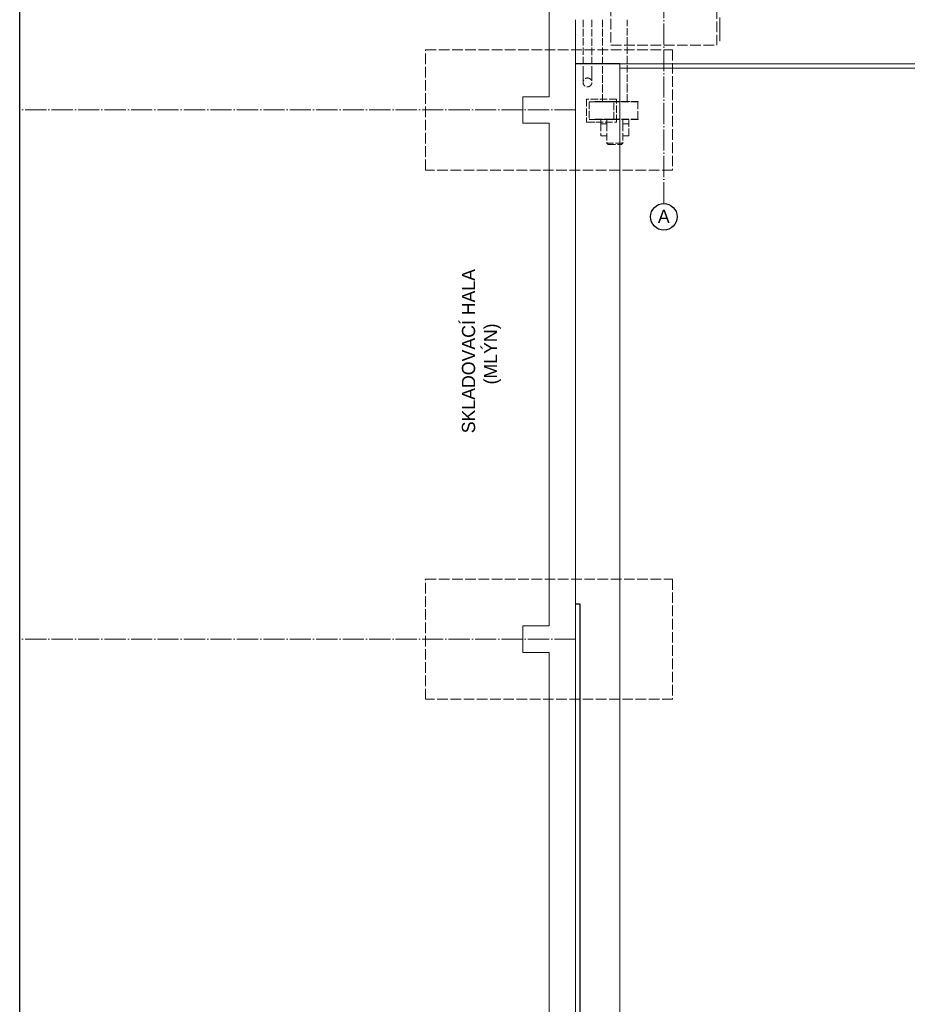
# Model space of a CAD drawing. Header units: millimetres. Extents: x -300186 to 535068, y -28581 to 763298.
# Tile 251 of 256: x -4270 to 5796, y 184109 to 195271. Entities that reach past the tile are written whole.
import ezdxf
from ezdxf.enums import TextEntityAlignment as Align

# ---------------------------------------------------------------- set-up
doc = ezdxf.new("R2010")
doc.units = ezdxf.units.MM
doc.header["$LTSCALE"] = 10
doc.linetypes.add('ACAD_ISO02W100', pattern=[15, 12, -3])
doc.linetypes.add('ACAD_ISO04W100', pattern=[30, 24, -3, 0, -3])
for name, color, linetype, lineweight in [('CKPLYN_POTRUBI_NADZ', 7, 'PLYN_POTRUBI_NADZ', 25), ('koty', 6, 'Continuous', 9), ('NS_tenka', 252, 'Continuous', 18), ('NS_tlusta', 252, 'Continuous', 18), ('tenka', 6, 'Continuous', 9), ('text', 6, 'Continuous', 9), ('tlusta', 252, 'Continuous', 15), ('velmi_tlusta', 252, 'Continuous', 18)]:
    doc.layers.add(name, color=color, linetype=linetype, lineweight=lineweight)
doc.layers.add('netisk', color=30, linetype='Continuous', plot=False)
doc.layers.add('popisky', color=6, linetype='Continuous')
doc.styles.add('laplan N', font='txt')
doc.linetypes.add('PLYN_POTRUBI_NADZ', pattern='A,10,-15,[111,CADKON.SHX,S=5,R=0,X=0,Y=0],-50,10,-10', length=95)

# ---------------------------------------------------------------- blocks, each defined once
blk = doc.blocks.new('A$C12ac11e3')
at = {"layer": 'NS_tenka', "linetype": 'ACAD_ISO02W100', "ltscale": 0.7}
for p, q in [((-11436.72060593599, 8869.733710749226), (-11436.72060593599, 8259.015707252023)), ((-11336.72060593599, 8259.015707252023), (-11336.72060593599, 8869.733710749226)), ((-11216.36757884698, 8869.733710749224), (-11216.36757884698, 8061.232381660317)), ((-10936.36757884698, 8061.232381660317), (-10936.36757884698, 8869.733710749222)), ((-11436.72060593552, 8259.015707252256), (-11436.72060593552, 8159.015707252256)), ((-11336.72060593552, 8259.015707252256), (-11336.72060593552, 8159.015707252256)), ((-11056.36757884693, 7969.732381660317), (-11396.36757884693, 7969.732381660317)), ((-11396.36757884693, 7969.732381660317), (-11396.36757884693, 7709.732381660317)), ((-11086.36757884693, 7939.732381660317), (-11366.36757884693, 7939.732381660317)), ((-11366.36757884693, 7939.732381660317), (-11366.36757884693, 7739.732381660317)), ((-11306.36757884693, 7969.732381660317), (-11301.36757884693, 7969.732381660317)), ((-11301.36757884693, 7941.232381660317), (-11106.36757884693, 7941.232381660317)), ((-11301.36757884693, 7938.232381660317), (-11106.36757884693, 7938.232381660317)), ((-10812.36757884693, 7941.232381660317), (-11106.36757884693, 7941.232381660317)), ((-10812.36757884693, 7938.232381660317), (-11106.36757884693, 7938.232381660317)), ((-11086.36757884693, 7739.732381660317), (-11086.36757884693, 7939.732381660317)), ((-11056.36757884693, 7709.732381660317), (-11056.36757884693, 7969.732381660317)), ((-10816.36757884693, 7938.232381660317), (-10816.36757884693, 7741.232381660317)), ((-10812.36757884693, 7938.232381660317), (-10812.36757884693, 7941.232381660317)), ((-11396.36757884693, 7709.732381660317), (-11056.36757884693, 7709.732381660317)), ((-11366.36757884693, 7739.732381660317), (-11086.36757884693, 7739.732381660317)), ((-11306.36757884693, 7709.732381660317), (-11301.36757884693, 7709.732381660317)), ((-11301.36757884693, 7741.232381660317), (-11106.36757884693, 7741.232381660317)), ((-11301.36757884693, 7738.232381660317), (-11106.36757884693, 7738.232381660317)), ((-11236.36757884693, 7738.232381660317), (-11236.36757884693, 7689.732381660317)), ((-11166.36757884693, 7738.232381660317), (-11166.36757884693, 7689.732381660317)), ((-10812.36757884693, 7741.232381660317), (-11106.36757884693, 7741.232381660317)), ((-10812.36757884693, 7738.232381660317), (-11106.36757884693, 7738.232381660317)), ((-10986.36757884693, 7689.732381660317), (-10986.36757884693, 7738.232381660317)), ((-10916.36757884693, 7689.732381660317), (-10916.36757884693, 7738.232381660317)), ((-10812.36757884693, 7741.232381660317), (-10812.36757884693, 7738.232381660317)), ((-11236.36757884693, 7689.732381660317), (-11166.36757884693, 7689.732381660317)), ((-11236.36757884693, 7689.732381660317), (-11236.36757884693, 7551.732381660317)), ((-11166.36757884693, 7689.732381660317), (-11166.36757884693, 7469.732381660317)), ((-10986.36757884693, 7689.732381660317), (-10916.36757884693, 7689.732381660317)), ((-10986.36757884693, 7689.732381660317), (-10986.36757884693, 7469.732381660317)), ((-10916.36757884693, 7551.732381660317), (-10916.36757884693, 7689.732381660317)), ((-11236.36757884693, 7551.732381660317), (-11166.36757884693, 7551.732381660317)), ((-10986.36757884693, 7551.732381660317), (-10916.36757884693, 7551.732381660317)), ((-10986.36757884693, 7469.732381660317), (-11166.36757884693, 7469.732381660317)), ((-11151.36757884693, 7454.732381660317), (-11166.36757884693, 7469.732381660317)), ((-11151.36757884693, 7454.732381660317), (-11001.36757884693, 7454.732381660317)), ((-11001.36757884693, 7454.732381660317), (-10986.36757884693, 7469.732381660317))]:
    blk.add_line(p, q, dxfattribs=at)
for points in [[(-11216.36757884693, 7941.232381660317), (-11216.36757884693, 8061.232381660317)], [(-10936.36757884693, 7941.232381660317), (-10936.36757884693, 8061.232381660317)], [(-11216.36757884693, 7941.232381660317), (-11246.36757884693, 7941.232381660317)], [(-11216.36757884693, 7941.232381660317), (-10936.36757884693, 7941.232381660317)], [(-10936.36757884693, 7941.232381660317), (-10906.36757884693, 7941.232381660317)]]:
    blk.add_lwpolyline(points, dxfattribs=at)
blk.add_circle((-11386.72060593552, 8159.015707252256), 50, dxfattribs=at)
blk = doc.blocks.new('skelet')
at = {"layer": 'popisky', "linetype": 'ByBlock'}
blk.add_circle((-2.328306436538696e-12, 0), 3.019916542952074, dxfattribs=at)
at = {"layer": 'popisky', "linetype": 'ByBlock', "style": 'laplan N'}
blk.add_attdef('OZNACENI', text='', height=3, dxfattribs=at).set_placement((-2.332853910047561e-12, 0.09821152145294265), align=Align.MIDDLE_CENTER)
blk = doc.blocks.new('podklad')
at = {"layer": 'koty', "color": 252}
blk.add_line((128657.4938202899, 456950.6968243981), (128657.4938202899, 456681.3129036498), dxfattribs=at)
at = {"layer": 'netisk', "color": 252}
for p, q in [((120715.8606986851, 444824.9508708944), (120715.8606986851, 479902.7214163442)), ((127520.1251094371, 456425.6968243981), (127020.1251094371, 456425.6968243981))]:
    blk.add_line(p, q, dxfattribs=at)
at = {"layer": 'NS_tenka', "color": 252}
for p, q in [((127520.1251094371, 456425.6968243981), (136700.6304141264, 456425.6968243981)), ((127520.1251094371, 456375.6968243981), (136650.6304141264, 456375.6968243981))]:
    blk.add_line(p, q, dxfattribs=at)
at = {"layer": 'NS_tlusta', "color": 252, "linetype": 'ACAD_ISO02W100'}
blk.add_lwpolyline([(127420.125109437, 456635.6968243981), (128620.125109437, 456635.6968243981), (128620.125109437, 457835.6968243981), (127420.125109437, 457835.6968243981)], close=True, dxfattribs=at)
at = {"layer": 'tenka', "color": 252}
blk.add_line((127520.1251094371, 456425.6968243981), (127520.1251094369, 439317.0526966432), dxfattribs=at)
at = {"layer": 'tlusta', "color": 252, "linetype": 'ACAD_ISO04W100'}
for p, q in [((128020.125109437, 454842.3057100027), (128020.125109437, 467769.7877345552)), ((127020.125109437, 455902.7214163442), (120715.8606986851, 455902.7214163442)), ((127020.125109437, 449902.7214163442), (120715.8606986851, 449902.7214163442))]:
    blk.add_line(p, q, dxfattribs=at)
at = {"layer": 'tlusta', "color": 252, "linetype": 'ACAD_ISO02W100'}
for points in [[(128120.7808839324, 455221.5077622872), (125319.4693349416, 455221.5077622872), (125319.4693349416, 456583.9350704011), (128120.7808839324, 456583.9350704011)], [(128120.7808839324, 449221.5077622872), (125319.4693349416, 449221.5077622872), (125319.4693349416, 450583.9350704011), (128120.7808839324, 450583.9350704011)]]:
    blk.add_lwpolyline(points, close=True, dxfattribs=at)
at = {"layer": 'velmi_tlusta', "color": 252}
for p, q in [((126720.125109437, 461752.7214163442), (126720.125109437, 456052.7214163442)), ((127020.1251094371, 456925.6968243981), (127020.1251094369, 439317.0526966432)), ((126720.125109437, 455752.7214163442), (126720.125109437, 450052.7214163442)), ((126720.125109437, 449752.7214163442), (126720.125109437, 439317.0526966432))]:
    blk.add_line(p, q, dxfattribs=at)
for points in [[(126720.125109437, 456052.7214163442), (126420.125109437, 456052.7214163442), (126420.125109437, 455752.7214163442), (126720.125109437, 455752.7214163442)], [(126720.125109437, 450052.7214163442), (126420.125109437, 450052.7214163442), (126420.125109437, 449752.7214163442), (126720.125109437, 449752.7214163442)]]:
    blk.add_lwpolyline(points, dxfattribs=at)
at = {"layer": 'koty', "color": 252}
blk.add_blockref('A$C12ac11e3', (138541.3278919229, 448055.9631136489), dxfattribs=at)
at = {"layer": 'tlusta', "color": 252, "xscale": 50, "yscale": 50, "zscale": 50}
blk.add_blockref('skelet', (128020.1251094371, 454691.3098828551), dxfattribs=at).add_auto_attribs({'OZNACENI': 'A'})
at = {"layer": 'text', "color": 252, "insert": (125730.5723131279, 450356.9059830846), "char_height": 150, "attachment_point": 1, "rotation": 90, "style": 'laplan N'}
blk.add_mtext_dynamic_manual_height_columns('\\pi1880.72915;SKLADOVACÍ HALA\\P\\pi2434.22915;(MLÝN)', width=5545.815433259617, gutter_width=500, heights=[0], dxfattribs=at)

msp = doc.modelspace()

# ---------------------------------------------------------------- linework, layer by layer
at = {"layer": 'CKPLYN_POTRUBI_NADZ', "color": 6}
msp.add_lwpolyline([(2034.34246234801, 183170.337699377), (2034.34246234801, 183220.337699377), (2084.34246234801, 183220.337699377), (2084.34246234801, 188646.0836528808), (2034.342462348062, 188646.0836528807)], dxfattribs=at)

# ---------------------------------------------------------------- next in the draw order: block references
at = {"layer": 'popisky', "lineweight": -3}
msp.add_blockref('podklad', (-124985.782647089, -261654.6131715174), dxfattribs=at)

doc.saveas('drawing.dxf')
